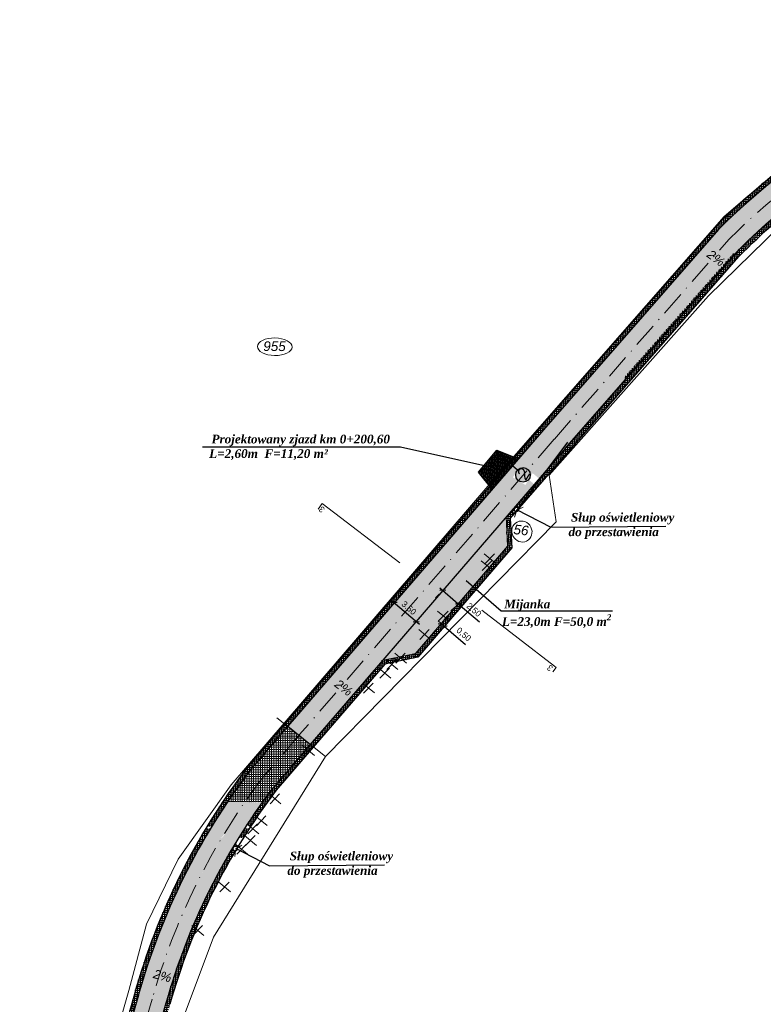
# Model space of a CAD drawing. Header units: metres. Extents: x 5555129 to 5556676, y 5635595 to 5636517.
# Tile 186 of 256: x 5556199 to 5556290, y 5635736 to 5635856. Entities that reach past the tile are written whole.
import ezdxf

# ---------------------------------------------------------------- set-up
doc = ezdxf.new("R2010")
doc.units = ezdxf.units.M
doc.header["$MEASUREMENT"] = 0
doc.linetypes.add('KROPK3-2', pattern=[5, 3, -1, 0, -1])
doc.linetypes.add('PRZER3-1', pattern=[4, 3, -1])
for name, color, linetype, lineweight, true_color in [('drogi', 7, 'Continuous', 20, 0xd6bc51), ('GESDZI_O', 7, 'Continuous', 18, 0x0a0909), ('GESKKL_O', 7, 'PRZER3-1', 18, 0x008000)]:
    doc.layers.add(name, color=color, linetype=linetype, lineweight=lineweight, true_color=true_color)
doc.layers.add('Warstwa 1', color=220, linetype='Continuous', lineweight=20)
doc.styles.add('GEO-INFO', font='plfontwi.shx', dxfattribs={"height": 0.25})
doc.styles.get("Standard").update_dxf_attribs({"font": 'plfontwi.shx', "height": 0.75})
doc.dimstyles.new('ISO-25', dxfattribs={"dimtxt": 2.5, "dimasz": 2.5, "dimexe": 1.25, "dimexo": 0.625, "dimtad": 1, "dimtxsty": 'Standard', "dimcen": 2.5, "dimadec": 0, "dimazin": 0, "dimtfac": 1, "dimtmove": 0, "dimatfit": 3, "dimfxl": 1, "dimarcsym": 0})
pattern_1 = [(85, (511.45699, -240.33497), (-0.1245243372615, 0.0108944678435), []), (175, (511.45699, -240.33497), (-0.0108944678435, -0.1245243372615), [])]
pattern_2 = [(85, (511.457, -240.33497), (-0.249048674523, 0.021788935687), []), (175, (511.457, -240.33497), (-0.021788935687, -0.249048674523), [])]
pattern_3 = [(0, (511.457, -240.33497), (0, 0.275), [0.2, -0.075]), (90, (511.457, -240.33497), (-0.275, 2e-17), [0.2, -0.075])]

# ---------------------------------------------------------------- blocks, each defined once
blk = doc.blocks.new('_Oblique')
at = {"color": 0, "linetype": 'ByBlock', "lineweight": -2}
blk.add_line((-0.5, -0.5), (0.5, 0.5), dxfattribs=at)
blk = doc.blocks.new('*D2579')
at = {"layer": 'Defpoints', "color": 0, "linetype": 'Continuous', "lineweight": 18}
for p in [(5556250.91, 5635786.64), (5556252.79, 5635785.02), (5556252.79, 5635785.02)]:
    blk.add_point(p, dxfattribs=at)
at = {"layer": 'Warstwa 1', "color": 0, "linetype": 'Continuous', "lineweight": -2}
for p, q in [((5556250.53, 5635786.96), (5556252.79, 5635785.02)), ((5556250.47, 5635786.2), (5556250.02, 5635785.75)), ((5556252.35, 5635784.58), (5556251.9, 5635784.14)), ((5556252.79, 5635785.02), (5556255.36, 5635782.81))]:
    blk.add_line(p, q, dxfattribs=at)
at = {"layer": 'Warstwa 1', "color": 0, "linetype": 'ByBlock', "lineweight": -2, "xscale": 0.5, "yscale": 0.5, "zscale": 0.5}
for p, rotation in [((5556250.91, 5635786.64), 139.310279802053), ((5556252.79, 5635785.02), 319.310279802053)]:
    blk.add_blockref('_Oblique', p, dxfattribs=dict(at, rotation=rotation))
at = {"layer": 'Warstwa 1', "color": 0, "linetype": 'Continuous', "lineweight": 20, "insert": (5556254.7, 5635784.27), "char_height": 0.75, "attachment_point": 5, "rotation": 319.3103}
blk.add_mtext('2.50', dxfattribs=at)
blk = doc.blocks.new('*D2580')
at = {"layer": 'Defpoints', "color": 0, "linetype": 'Continuous', "lineweight": 18}
for p in [(5556244.76, 5635784.86), (5556247.42, 5635782.57), (5556247.66, 5635782.84)]:
    blk.add_point(p, dxfattribs=at)
at = {"layer": 'Warstwa 1', "color": 0, "linetype": 'Continuous', "lineweight": -2}
for p, q in [((5556244.62, 5635785.46), (5556248.04, 5635782.52)), ((5556245.17, 5635785.33), (5556245.81, 5635786.08)), ((5556247.83, 5635783.04), (5556248.47, 5635783.79))]:
    blk.add_line(p, q, dxfattribs=at)
at = {"layer": 'Warstwa 1', "color": 0, "linetype": 'ByBlock', "lineweight": -2, "xscale": 0.5, "yscale": 0.5, "zscale": 0.5}
for p, rotation in [((5556245, 5635785.13), 139.2699797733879), ((5556247.66, 5635782.84), 319.2699797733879)]:
    blk.add_blockref('_Oblique', p, dxfattribs=dict(at, rotation=rotation))
at = {"layer": 'Warstwa 1', "color": 0, "linetype": 'Continuous', "lineweight": 20, "insert": (5556246.77, 5635784.5), "char_height": 0.75, "attachment_point": 5, "rotation": 319.27}
blk.add_mtext('3.50', dxfattribs=at)
blk = doc.blocks.new('*D2587')
at = {"layer": 'Defpoints', "color": 0, "linetype": 'Continuous', "lineweight": 18}
for p in [(5556250.65, 5635782.54), (5556251.03, 5635782.21), (5556251.08, 5635782.27)]:
    blk.add_point(p, dxfattribs=at)
at = {"layer": 'Warstwa 1', "color": 0, "linetype": 'Continuous', "lineweight": -2}
for p, q in [((5556250.7, 5635782.59), (5556250.32, 5635782.92)), ((5556251.06, 5635783.01), (5556251.52, 5635783.54)), ((5556251.44, 5635782.69), (5556251.9, 5635783.22)), ((5556250.7, 5635782.59), (5556251.08, 5635782.27)), ((5556251.08, 5635782.27), (5556253.65, 5635780.06))]:
    blk.add_line(p, q, dxfattribs=at)
at = {"layer": 'Warstwa 1', "color": 0, "linetype": 'ByBlock', "lineweight": -2, "xscale": 0.5, "yscale": 0.5, "zscale": 0.5}
for p, rotation in [((5556250.7, 5635782.59), 319.3102797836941), ((5556251.08, 5635782.27), 139.3102797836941)]:
    blk.add_blockref('_Oblique', p, dxfattribs=dict(at, rotation=rotation))
at = {"layer": 'Warstwa 1', "color": 0, "linetype": 'Continuous', "lineweight": 20, "insert": (5556253.42, 5635781.24), "char_height": 0.75, "attachment_point": 5, "rotation": 319.3103}
blk.add_mtext('0,50', dxfattribs=at)

msp = doc.modelspace()

# ---------------------------------------------------------------- hatches: boundary and pattern name
h = msp.add_hatch()
h.set_pattern_fill('ANSI37', color=141, scale=2, angle=40)
h.set_pattern_definition(pattern_2)
h.paths.add_polyline_path([(5556327.47956, 5635852.51187), (5556327.30858, 5635852.99119, 0.013734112), (5556323.09641, 5635852.21), (5556309.26227, 5635847.87106, 0.017093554), (5556304.41891, 5635845.64284), (5556304.64328, 5635845.19601, -0.077826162)])
h.paths.add_polyline_path([(5556328.88269, 5635853.22574, 0.006915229), (5556328.09595, 5635853.11084, 0.002552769), (5556327.30858, 5635852.99119), (5556327.46581, 5635852.55042, 0.067185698)])
h.paths.add_polyline_path([(5556304.64328, 5635845.19601), (5556304.41891, 5635845.64284, 0.058193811), (5556289.29994, 5635835.70219), (5556288.04688, 5635834.62849, 0.017181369), (5556284.13841, 5635830.96248), (5556270.14302, 5635814.95811), (5556270.52985, 5635814.64091), (5556284.50416, 5635830.62117, -0.080719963)])
h = msp.add_hatch()
h.set_pattern_fill('ANSI37', color=141, scale=2, angle=40)
h.set_pattern_definition(pattern_2)
h.paths.add_polyline_path([(5556287.07907, 5635828.24882), (5556286.56082, 5635827.65617), (5556286.96407, 5635827.35775), (5556287.44447, 5635827.90711, -0.044246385), (5556297.40143, 5635836.24207), (5556297.33781, 5635836.33041, -0.612091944), (5556296.90036, 5635836.50179, 0.043414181)])
h = msp.add_hatch()
h.set_pattern_fill('ANSI37', color=141, scale=2, angle=40)
h.set_pattern_definition(pattern_2)
h.paths.add_polyline_path([(5556273.23766, 5635812.42055), (5556286.56082, 5635827.65617), (5556286.39413, 5635827.77952), (5556273.0315, 5635812.5896)])
h = msp.add_hatch()
h.set_pattern_fill('ANSI37', color=141, scale=2, angle=40)
h.set_pattern_definition(pattern_2)
h.paths.add_polyline_path([(5556286.99669, 5635827.33362), (5556286.56082, 5635827.65617), (5556273.23766, 5635812.42055), (5556273.6692, 5635812.0667)])
h = msp.add_hatch()
h.set_pattern_fill('ANSI37', color=141, scale=2, angle=40)
h.set_pattern_definition(pattern_2)
h.paths.add_polyline_path([(5556270.52985, 5635814.64091), (5556270.14302, 5635814.95811), (5556262.79578, 5635806.55621), (5556259.46201, 5635802.68688), (5556259.95445, 5635802.49243), (5556263.17338, 5635806.22845)])
h.paths.add_polyline_path([(5556273.6245, 5635812.10335), (5556273.23766, 5635812.42055), (5556265.81717, 5635803.93489), (5556262.06122, 5635799.57785), (5556262.44765, 5635799.26098), (5556266.11267, 5635803.51322)])
h = msp.add_hatch()
h.set_pattern_fill('ANSI37', color=141, scale=2, angle=40)
h.set_pattern_definition(pattern_2)
h.paths.add_polyline_path([(5556231.64829, 5635770.40511), (5556231.61646, 5635770.36808), (5556232.00668, 5635770.05501), (5556232.02727, 5635770.07896), (5556256.91601, 5635798.96588), (5556256.60002, 5635799.36514)])
h.paths.add_polyline_path([(5556241.52868, 5635774.99362), (5556241.14352, 5635775.3126), (5556234.73099, 5635767.87385), (5556234.72868, 5635767.87115), (5556235.11891, 5635767.55807)])
h = msp.add_hatch()
h.set_pattern_fill('ANSI37', color=141, scale=2, angle=40)
h.set_pattern_definition(pattern_2)
h.paths.add_polyline_path([(5556262.44765, 5635799.26098), (5556262.06122, 5635799.57785), (5556258.61984, 5635795.58573), (5556258.79954, 5635792.0129), (5556256.57471, 5635789.42537), (5556256.95987, 5635789.1064), (5556259.30894, 5635791.83844), (5556259.12926, 5635795.4109), (5556259.83348, 5635796.22795, -0.347432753), (5556259.63067, 5635796.48459, -0.825449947), (5556260.13929, 5635796.58276)])
h.paths.add_polyline_path([(5556256.95987, 5635789.1064), (5556256.57471, 5635789.42537), (5556254.558, 5635787.07987), (5556254.93733, 5635786.75413)])
h.paths.add_polyline_path([(5556254.93733, 5635786.75413), (5556254.558, 5635787.07987), (5556251.2789, 5635783.26618), (5556251.66406, 5635782.94722)])
h.paths.add_polyline_path([(5556251.66406, 5635782.94722), (5556251.2789, 5635783.26618), (5556247.57017, 5635778.95282), (5556245.97373, 5635778.61988), (5556245.75034, 5635778.38817), (5556246.06444, 5635778.12804), (5556247.83854, 5635778.49803)])
h.paths.add_polyline_path([(5556245.75034, 5635778.38817), (5556245.57177, 5635778.53606), (5556243.96073, 5635778.20008), (5556244.45341, 5635777.79207), (5556245.35744, 5635777.9806)])
h.paths.add_polyline_path([(5556243.82876, 5635777.6618), (5556244.45341, 5635777.79207), (5556243.96073, 5635778.20008), (5556243.56074, 5635778.11666), (5556241.14352, 5635775.3126), (5556241.52868, 5635774.99362)])
h = msp.add_hatch()
h.set_pattern_fill('ANSI37', color=141, scale=2, angle=40)
h.set_pattern_definition(pattern_2)
h.paths.add_polyline_path([(5556232.00668, 5635770.05501), (5556231.61646, 5635770.36808), (5556227.02558, 5635765.02746, 0.015440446), (5556224.07922, 5635760.89213), (5556224.67399, 5635760.88165, -0.014411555), (5556227.41456, 5635764.71294)])
h = msp.add_hatch()
h.set_pattern_fill('ANSI37', color=141, scale=2, angle=40)
h.set_pattern_definition(pattern_2)
h.paths.add_polyline_path([(5556235.11889, 5635767.55809), (5556234.72868, 5635767.87115), (5556230.20138, 5635762.59549, 0.00710031), (5556228.88249, 5635760.80752), (5556229.49069, 5635760.79681, -0.005941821), (5556230.59052, 5635762.28117)])
h = msp.add_hatch()
h.set_pattern_fill('ANSI37', color=141, scale=2, angle=40)
h.set_pattern_definition(pattern_2)
h.paths.add_polyline_path([(5556224.67399, 5635760.88165), (5556224.07922, 5635760.89213, 0.010935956), (5556222.14951, 5635757.8569), (5556222.73341, 5635757.85483, -0.010999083)])
h.paths.add_polyline_path([(5556229.49069, 5635760.79681), (5556228.88249, 5635760.80752, 0.010313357), (5556227.05846, 5635758.14548), (5556227.42952, 5635757.83818), (5556227.45483, 5635757.83809, -0.011552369)])
h.paths.add_polyline_path([(5556227.31086, 5635757.61734), (5556226.71539, 5635757.61734, 0.004283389), (5556225.99946, 5635756.48419), (5556226.58204, 5635756.47393, -0.00436102)])
h.paths.add_polyline_path([(5556222.58898, 5635757.61734), (5556222.00502, 5635757.61734, 0.00371417), (5556221.38363, 5635756.5655), (5556221.95653, 5635756.55541, -0.003780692)])
h = msp.add_hatch()
h.set_pattern_fill('ANSI37', color=141, scale=2, angle=40)
h.set_pattern_definition(pattern_2)
h.paths.add_polyline_path([(5556221.92682, 5635756.50462), (5556221.36128, 5635756.527, 0.06330826), (5556213.29997, 5635737.41693), (5556212.58258, 5635734.91617), (5556213.06384, 5635734.78056), (5556213.78104, 5635737.28065, -0.064125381)])
h.paths.add_polyline_path([(5556225.61497, 5635754.88515, -0.403717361), (5556225.36067, 5635755.14877, -0.764323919), (5556225.85189, 5635755.28238, -0.000583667), (5556225.9455, 5635755.43786), (5556225.64928, 5635755.68317), (5556225.73993, 5635756.06254, 0.069112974), (5556217.14859, 5635736.32684), (5556216.4327, 5635733.83133), (5556216.91397, 5635733.69572), (5556217.62968, 5635736.1906, -0.065662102)])
at = {"layer": 'drogi', "lineweight": 5, "true_color": 0xf4e08b}
h = msp.add_hatch(dxfattribs=at)
h.set_pattern_fill('ANGLE', color=41)
h.set_pattern_definition(pattern_3)
h.paths.add_polyline_path([(5556328.06871, 5635850.86031), (5556327.47956, 5635852.51187, 0.159548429), (5556284.50416, 5635830.62117), (5556263.17338, 5635806.22845), (5556259.36994, 5635801.81402), (5556260.67989, 5635800.71859), (5556285.78401, 5635829.4263, -0.160631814)])
h = msp.add_hatch(dxfattribs=at)
h.set_pattern_fill('ANGLE', color=41)
h.set_pattern_definition(pattern_3)
h.paths.add_polyline_path([(5556285.78401, 5635829.4263), (5556287.10307, 5635828.27282, -0.043660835), (5556296.98784, 5635836.5631, -0.354138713), (5556297.23548, 5635836.73567, -0.035317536), (5556306.21392, 5635842.06822), (5556305.4286, 5635843.63211, 0.080532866)])
h = msp.add_hatch(dxfattribs=at)
h.set_pattern_fill('ANGLE', color=41)
h.set_pattern_definition(pattern_3)
edge = h.paths.add_edge_path()
edge.add_line((5556261.28127, 5635801.40906), (5556262.65792, 5635800.25785))
edge.add_line((5556262.65792, 5635800.25785), (5556265.81552, 5635803.93297))
edge.add_line((5556265.81552, 5635803.93297), (5556287.07907, 5635828.24882))
edge.add_arc((5556339.42478, 5635775.92612), 74.01174, 134.9863226, 135.0125968, ccw=False)
edge.add_line((5556287.10307, 5635828.27282), (5556285.78401, 5635829.4263))
edge.add_line((5556285.78401, 5635829.4263), (5556261.28127, 5635801.40906))
at = {"layer": 'drogi', "lineweight": 5}
h = msp.add_hatch(dxfattribs=at)
h.set_pattern_fill('ANSI37', color=102, angle=40)
h.set_pattern_definition(pattern_1)
h.paths.add_polyline_path([(5556256.48533, 5635799.47356), (5556256.91114, 5635799.00854), (5556260.21058, 5635802.76111), (5556259.62925, 5635802.99066)])
at = {"layer": 'drogi', "lineweight": 5, "true_color": 0xf4e08b}
h = msp.add_hatch(dxfattribs=at)
h.set_pattern_fill('ANGLE', color=41)
h.set_pattern_definition(pattern_3)
edge = h.paths.add_edge_path()
edge.add_line((5556259.58707, 5635799.4689), (5556260.09324, 5635800.04773))
edge.add_arc((5556260.67989, 5635800.71859), 0.89118, 180, 228.8311765, ccw=False)
edge.add_arc((5556260.67989, 5635800.71859), 0.89118, 141.0502529, 179.9999999, ccw=False)
edge.add_line((5556259.98682, 5635801.27882), (5556259.35511, 5635801.79681))
edge.add_line((5556259.35511, 5635801.79681), (5556232.02727, 5635770.07896))
edge.add_line((5556232.02727, 5635770.07896), (5556233.40648, 5635768.96533))
edge.add_line((5556233.40648, 5635768.96533), (5556259.58707, 5635799.4689))
edge = h.paths.add_edge_path()
edge.add_line((5556262.06122, 5635799.57785), (5556261.36504, 5635800.1487))
edge.add_arc((5556260.67989, 5635800.71859), 0.89118, 228.8311765, 320.2473936, ccw=False)
edge.add_line((5556260.09324, 5635800.04773), (5556259.58707, 5635799.4689))
edge.add_line((5556259.58707, 5635799.4689), (5556233.40648, 5635768.96533))
edge.add_line((5556233.40648, 5635768.96533), (5556234.74218, 5635767.88683))
edge.add_line((5556234.74218, 5635767.88683), (5556262.06122, 5635799.57785))
h.paths.add_polyline_path([(5556260.97281, 5635799.48953), (5556261.93014, 5635801.05578), (5556260.40961, 5635801.98472), (5556259.45229, 5635800.41846)])
h = msp.add_hatch(dxfattribs=at)
h.set_pattern_fill('ANGLE', color=41)
h.set_pattern_definition(pattern_3)
h.paths.add_polyline_path([(5556258.79954, 5635792.0129), (5556258.62029, 5635795.57661), (5556243.59207, 5635778.12319), (5556247.57017, 5635778.95282)])
h = msp.add_hatch(dxfattribs=at)
h.set_pattern_fill('ANGLE', color=41)
h.set_pattern_definition(pattern_3)
h.paths.add_polyline_path([(5556233.38949, 5635768.94558), (5556232.00668, 5635770.05501), (5556227.41456, 5635764.71294, 0.014411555), (5556224.67399, 5635760.88165), (5556226.76796, 5635760.84477, -0.01073839), (5556228.78567, 5635763.62486)])
h.paths.add_polyline_path([(5556234.72868, 5635767.87115), (5556233.38949, 5635768.94558), (5556228.78567, 5635763.62486, 0.01073839), (5556226.76796, 5635760.84477), (5556228.88249, 5635760.80752, -0.00710031), (5556230.20138, 5635762.59549)])
h = msp.add_hatch(dxfattribs=at)
h.set_pattern_fill('ANGLE', color=41)
h.set_pattern_definition(pattern_3)
edge = h.paths.add_edge_path()
edge.add_line((5556226.76796, 5635760.84477), (5556224.67399, 5635760.88165))
edge.add_arc((5556267.17255, 5635731.89504), 51.44271, 145.7036249, 151.3750795)
edge.add_line((5556222.01745, 5635756.53988), (5556224.07165, 5635756.5326))
edge.add_arc((5556263.79817, 5635734.69149), 45.33465, 144.7676321, 151.1985873, ccw=False)
edge = h.paths.add_edge_path()
edge.add_line((5556228.88249, 5635760.80752), (5556226.76796, 5635760.84477))
edge.add_arc((5556292.49256, 5635715.26599), 79.98217, 145.2594145, 147.8330462)
edge.add_line((5556224.78762, 5635757.84755), (5556226.85942, 5635757.8402))
edge.add_arc((5556292.49256, 5635715.26599), 78.23217, 144.3992904, 147.0297571, ccw=False)
edge = h.paths.add_edge_path()
edge.add_arc((5556208.93845, 5635716.82856), 0.89118, 258.6953568, 359.9999999, ccw=False)
edge.add_line((5556208.76375, 5635715.95467), (5556208.74218, 5635715.89691))
edge.add_line((5556208.74218, 5635715.89691), (5556210.31174, 5635715.38677))
edge.add_line((5556210.31174, 5635715.38677), (5556210.47102, 5635715.81318))
edge.add_line((5556210.47102, 5635715.81318), (5556213.8881, 5635724.96111))
edge.add_line((5556213.8881, 5635724.96111), (5556217.14859, 5635736.32684))
edge.add_arc((5556292.89337, 5635715.12278), 78.65675, 147.1183125, 164.3608973, ccw=False)
edge.add_line((5556226.83795, 5635757.826), (5556224.80909, 5635757.86174))
edge.add_arc((5556292.04507, 5635715.42427), 79.50859, 147.7410202, 164.4014895)
edge.add_line((5556215.46481, 5635736.80371), (5556212.99362, 5635728.3054))
edge.add_line((5556212.99362, 5635728.3054), (5556209.35764, 5635717.61499))
edge.add_arc((5556208.93845, 5635716.82856), 0.89118, 0.0000001, 61.9408139, ccw=False)
h = msp.add_hatch(dxfattribs=at)
h.set_pattern_fill('ANGLE', color=41)
h.set_pattern_definition(pattern_3)
h.paths.add_polyline_path([(5556215.46481, 5635736.80371), (5556212.99362, 5635728.3054), (5556209.35764, 5635717.61499, -0.277046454), (5556209.82963, 5635716.82856, -1), (5556208.04727, 5635716.82856, -0.100726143), (5556208.11815, 5635717.17687), (5556207.36384, 5635717.49717), (5556210.56151, 5635726.05771), (5556213.78104, 5635737.28065, -0.064306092), (5556221.95653, 5635756.55541), (5556223.97059, 5635756.51993, 0.067422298)])
h.paths.add_polyline_path([(5556208.74218, 5635715.89691), (5556206.98003, 5635716.46965), (5556200.9892, 5635700.43147), (5556202.72273, 5635699.78211)])
at = {"layer": 'GESKKL_O', "linetype": 'Continuous', "lineweight": 20}
h = msp.add_hatch(dxfattribs=at)
h.set_pattern_fill('ANSI37', color=140, angle=40)
h.set_pattern_definition(pattern_1)
h.paths.add_polyline_path([(5556259.54453, 5635802.91749), (5556257.48739, 5635803.72979), (5556255.26052, 5635801.05763), (5556256.51952, 5635799.46686)])
at = {"layer": 'Warstwa 1', "linetype": 'Continuous', "lineweight": 40}
h = msp.add_hatch(color=0, dxfattribs=at)
h.dxf.hatch_style = 1
h.paths.add_polyline_path([(5556284.69029, 5635825.50321), (5556282.15363, 5635827.91708), (5556281.98414, 5635827.72772)])
h = msp.add_hatch(color=0, dxfattribs=at)
h.dxf.hatch_style = 1
h.paths.add_polyline_path([(5556239.30339, 5635773.13799), (5556236.76484, 5635775.54987), (5556236.59549, 5635775.36038)])
h = msp.add_hatch(color=0, dxfattribs=at)
h.dxf.hatch_style = 1
h.paths.add_polyline_path([(5556217.76982, 5635738.30297), (5556214.52844, 5635739.62768), (5556214.43952, 5635739.3896)])

# ---------------------------------------------------------------- linework, layer by layer
msp.add_line((5556260.00474, 5635801.30029), (5556259.38636, 5635801.83308))
at = {"color": 141, "true_color": 0xadddf7}
for points in [[(5556309.26227, 5635847.87106, 0.098001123), (5556284.13841, 5635830.96248), (5556262.79699, 5635806.55759)], [(5556259.12926, 5635795.4109), (5556286.99669, 5635827.33362, -0.082524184), (5556306.55506, 5635841.67921, -0.07326711)], [(5556231.64811, 5635770.40489), (5556227.02558, 5635765.02746, 0.094602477), (5556213.29792, 5635737.40959, 0.094602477)], [(5556235.11043, 5635767.54824), (5556230.59052, 5635762.28117, 0.094507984), (5556217.6317, 5635736.19783, 0.094507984)]]:
    msp.add_lwpolyline(points, format="xyb", dxfattribs=at)
for points in [[(5556262.79287, 5635806.55282), (5556231.64848, 5635770.40532)], [(5556266.11267, 5635804.72464), (5556259.49887, 5635795.8415)], [(5556259.12926, 5635795.4109), (5556259.30894, 5635791.83844), (5556247.83854, 5635778.49803), (5556243.82876, 5635777.6618)], [(5556243.82876, 5635777.6618), (5556235.1097, 5635767.54739)], [(5556213.30204, 5635737.42415), (5556210.08628, 5635726.21436), (5556205.11358, 5635712.90184)]]:
    msp.add_lwpolyline(points, dxfattribs=at)
msp.add_circle((5556260.67989, 5635800.71859), 0.89118)
at = {"layer": 'GESDZI_O', "color": 1, "linetype": 'Continuous', "lineweight": 30}
for p, q in [((5556255.26052, 5635801.05763), (5556257.48739, 5635803.72979)), ((5556257.48739, 5635803.72979), (5556260.1319, 5635802.68556)), ((5556256.91601, 5635798.96588), (5556255.26052, 5635801.05763))]:
    msp.add_line(p, q, dxfattribs=at)
at = {"layer": 'GESDZI_O', "color": 141, "linetype": 'Continuous', "lineweight": 9, "true_color": 0xadddf7}
for p, q in [((5556260.16366, 5635797.34963), (5556259.91794, 5635796.7879)), ((5556259.01625, 5635796.07349), (5556259.59222, 5635796.44477)), ((5556259.64273, 5635795.5865), (5556259.85772, 5635796.19274)), ((5556260.7185, 5635796.78471), (5556260.20644, 5635796.55814)), ((5556225.7364, 5635756.04778), (5556225.59392, 5635755.45145)), ((5556226.38242, 5635755.58992), (5556225.91851, 5635755.27633)), ((5556224.83282, 5635754.5888), (5556225.33404, 5635755.05611)), ((5556225.53556, 5635754.22031), (5556225.63993, 5635754.85502))]:
    msp.add_line(p, q, dxfattribs=at)
at = {"layer": 'GESDZI_O', "color": 1, "linetype": 'Continuous', "lineweight": 9}
for p, q in [((5556258.79954, 5635792.0129), (5556258.61792, 5635795.62372)), ((5556247.57017, 5635778.95282), (5556258.79954, 5635792.0129)), ((5556247.57017, 5635778.95282), (5556243.42932, 5635778.08925))]:
    msp.add_line(p, q, dxfattribs=at)
at = {"layer": 'GESDZI_O', "color": 6, "linetype": 'Continuous', "lineweight": 18}
for p, q in [((5556255.57776, 5635790.251), (5556257.02349, 5635789.05371)), ((5556256.85826, 5635790.251), (5556255.701, 5635789.05057)), ((5556255.93839, 5635791.10296), (5556257.38412, 5635789.90567)), ((5556257.21888, 5635791.10296), (5556256.06162, 5635789.90253)), ((5556250.25543, 5635784.11378), (5556251.70116, 5635782.91649)), ((5556251.53593, 5635784.11378), (5556250.37867, 5635782.91335)), ((5556247.97459, 5635781.86026), (5556249.42032, 5635780.66297)), ((5556249.25508, 5635781.86026), (5556248.09782, 5635780.65983)), ((5556243.96013, 5635778.20057), (5556245.40586, 5635777.00328)), ((5556245.24063, 5635778.20057), (5556244.08337, 5635777.00014)), ((5556245.03832, 5635778.97784), (5556246.48405, 5635777.78054)), ((5556246.31881, 5635778.97784), (5556245.16155, 5635777.7774)), ((5556243.11008, 5635777.15585), (5556244.55581, 5635775.95856)), ((5556244.39058, 5635777.15585), (5556243.23332, 5635775.95542)), ((5556241.1181, 5635775.33365), (5556242.56383, 5635774.13635)), ((5556242.3986, 5635775.33365), (5556241.24134, 5635774.13321)), ((5556236.58845, 5635766.37906), (5556230.67608, 5635771.12254)), ((5556233.81295, 5635767.72426), (5556235.25868, 5635766.52697)), ((5556235.09344, 5635767.72426), (5556233.93618, 5635766.52383)), ((5556229.71115, 5635761.83536), (5556231.15688, 5635760.63806)), ((5556230.99165, 5635761.83536), (5556229.83439, 5635760.63492)), ((5556228.04395, 5635759.16387), (5556229.48968, 5635757.96658)), ((5556229.32445, 5635759.16387), (5556228.16719, 5635757.96344)), ((5556227.01188, 5635758.18405), (5556228.45761, 5635756.98675)), ((5556228.29238, 5635758.18405), (5556227.13512, 5635756.98361)), ((5556226.7288, 5635756.74736), (5556228.17453, 5635755.55007)), ((5556228.0093, 5635756.74736), (5556226.85204, 5635755.54693)), ((5556225.66225, 5635755.67243), (5556227.10798, 5635754.47514)), ((5556226.94274, 5635755.67243), (5556225.78548, 5635754.472)), ((5556223.58394, 5635751.08846), (5556225.02967, 5635749.89117)), ((5556224.86443, 5635751.08846), (5556223.70717, 5635749.88803)), ((5556220.31825, 5635745.7807), (5556221.76398, 5635744.5834)), ((5556221.59874, 5635745.7807), (5556220.44148, 5635744.58026))]:
    msp.add_line(p, q, dxfattribs=at)
at = {"layer": 'GESDZI_O', "color": 6, "linetype": 'Continuous', "lineweight": 9}
msp.add_line((5556232.02727, 5635770.07896), (5556234.76335, 5635767.86974), dxfattribs=at)
at = {"layer": 'GESDZI_O', "color": 3, "linetype": 'Continuous', "lineweight": 18}
for points in [[(5556096.65332, 5635650.48382), (5556136.25267, 5635628.07172), (5556145.62024, 5635621.93413), (5556150.15361, 5635619.66198), (5556155.68556, 5635619.15239), (5556160.54062, 5635620.64517), (5556161.55245, 5635621.20942), (5556164.20498, 5635623.7247), (5556166.88241, 5635629.42419), (5556191.94434, 5635678.11838), (5556202.84765, 5635707.30909), (5556204.08087, 5635710.61056), (5556210.1341, 5635729.2348), (5556212.63441, 5635737.86394), (5556214.79038, 5635745.94077), (5556218.63949, 5635753.86415), (5556225.08125, 5635762.93404), (5556256.40225, 5635799.33309), (5556285.22255, 5635832.20845), (5556292.46615, 5635838.41518), (5556304.19248, 5635846.28098), (5556330.23605, 5635854.44928), (5556334.11742, 5635856.20294)], [(5556293.70977, 5635832.71766), (5556283.28231, 5635822.52508), (5556263.88287, 5635800.68527), (5556264.70758, 5635794.99116), (5556236.58845, 5635766.37906), (5556222.95007, 5635744.39172), (5556205.80706, 5635698.62676), (5556204.26163, 5635696.3369), (5556202.07669, 5635684.99415), (5556196.89721, 5635674.50903), (5556193.8127, 5635670.31458), (5556188.21428, 5635664.12791), (5556183.31191, 5635653.01868), (5556170.35026, 5635624.67073), (5556165.54972, 5635616.27646), (5556161.18957, 5635611.65053), (5556150.25069, 5635613.63475), (5556133.2481, 5635624.15022), (5556115.6003, 5635634.98082)]]:
    msp.add_lwpolyline(points, dxfattribs=at)
at = {"layer": 'GESDZI_O', "color": 1, "linetype": 'Continuous', "lineweight": 30}
for points in [[(5556341.29999, 5635851.61339, 0.118163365), (5556328.17181, 5635852.61662, 0.161865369), (5556284.50416, 5635830.62117), (5556263.17338, 5635806.22845)], [(5556265.81717, 5635803.93489), (5556287.07907, 5635828.24882, -0.161352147), (5556328.67759, 5635849.15341)], [(5556232.02727, 5635770.07896), (5556227.41456, 5635764.71294, 0.094556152), (5556213.77945, 5635737.27495, 0.094556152)], [(5556234.73099, 5635767.87385), (5556230.20138, 5635762.59549, 0.094556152), (5556217.15017, 5635736.33247, 0.094556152)]]:
    msp.add_lwpolyline(points, format="xyb", dxfattribs=at)
at = {"layer": 'GESDZI_O', "color": 5, "linetype": 'KROPK3-2', "lineweight": 13}
for points in [[(5556264.49981, 5635805.08688), (5556285.7999, 5635829.44447, -0.161550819), (5556328.42347, 5635850.88486, -0.161550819)], [(5556233.40296, 5635769.01351), (5556228.83964, 5635763.69587, 0.094721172), (5556215.46481, 5635736.80371, 0.094721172)]]:
    msp.add_lwpolyline(points, format="xyb", dxfattribs=at)
at = {"layer": 'GESDZI_O', "color": 1, "linetype": 'Continuous', "lineweight": 30}
for points in [[(5556263.17166, 5635806.22646), (5556232.02727, 5635770.07896)], [(5556265.81717, 5635803.93489), (5556234.73099, 5635767.87385)], [(5556213.78266, 5635737.28627), (5556210.56151, 5635726.05771), (5556200.0477, 5635697.91096), (5556196.06489, 5635687.24807), (5556192.13452, 5635677.41806), (5556189.4194, 5635672.65273), (5556185.59511, 5635665.45409), (5556166.58545, 5635626.50396)], [(5556217.14696, 5635736.32115), (5556213.8881, 5635724.96111), (5556203.32642, 5635696.68624), (5556199.33813, 5635686.00866), (5556195.46416, 5635675.91488), (5556192.37219, 5635670.97347), (5556188.54622, 5635665.29926), (5556169.88588, 5635625.11858)]]:
    msp.add_lwpolyline(points, dxfattribs=at)
at = {"layer": 'GESDZI_O', "color": 5, "linetype": 'KROPK3-2', "lineweight": 13}
for points in [[(5556264.49168, 5635805.07751), (5556233.40551, 5635769.01648)], [(5556215.46481, 5635736.80371), (5556212.99362, 5635728.3054), (5556209.08999, 5635716.82806)]]:
    msp.add_lwpolyline(points, dxfattribs=at)
at = {"layer": 'GESDZI_O', "color": 141, "linetype": 'Continuous', "lineweight": 9, "true_color": 0xadddf7}
for centre in [(5556259.89445, 5635796.48459), (5556225.62445, 5635755.14877)]:
    msp.add_circle(centre, 0.26378, dxfattribs=at)
at = {"layer": 'GESDZI_O', "color": 3, "linetype": 'Continuous', "lineweight": 18}
msp.add_ellipse((5556230.41135, 5635816.33798), major_axis=(-2.11357, 0.03222), ratio=0.507531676, dxfattribs=at)
msp.add_ellipse((5556260.54467, 5635793.81755), major_axis=(-0.57503, 1.1574), ratio=0.946071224, start_param=-1.570796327, end_param=4.71238898, dxfattribs=at)
at = {"layer": 'GESKKL_O', "color": 5, "linetype": 'Continuous', "lineweight": 20}
for p, q in [((5556236.20702, 5635797.23901), (5556235.68703, 5635796.56009)), ((5556264.7405, 5635777.23536), (5556264.30794, 5635776.73128))]:
    msp.add_line(p, q, dxfattribs=at)
for points in [[(5556245.64254, 5635790.01218), (5556236.20702, 5635797.23901)], [(5556264.7405, 5635777.23536), (5556264.52751, 5635777.41813), (5556255.64377, 5635784.22234)]]:
    msp.add_lwpolyline(points, dxfattribs=at)
at = {"layer": 'Warstwa 1', "color": 0, "linetype": 'Continuous', "lineweight": 25}
for points in [[(5556221.6197, 5635804.13349), (5556245.74803, 5635804.13349), (5556256.88489, 5635801.65732)], [(5556259.89445, 5635796.48459), (5556264.06284, 5635794.33511), (5556278.07681, 5635794.48238)], [(5556271.60505, 5635784.12641), (5556257.99723, 5635784.12641), (5556253.73438, 5635787.78717)], [(5556225.60653, 5635755.20279), (5556229.77491, 5635753.05331), (5556243.78889, 5635753.20058)]]:
    msp.add_lwpolyline(points, dxfattribs=at)

# ---------------------------------------------------------------- texts
at = {"layer": 'GESDZI_O', "color": 3, "linetype": 'Continuous', "lineweight": 18, "char_height": 1.092, "width": 17.4080802, "attachment_point": 1}
for s, insert, rotation in [('{\\fArial|b0|i1|c238|p34;\\H1.076x;955}', (5556229.01644, 5635817.00063), 359.6610396), ('{\\fArial|b0|i1|c238|p34;\\H1.076x;56}', (5556259.59604, 5635794.68063), 354.1429584)]:
    msp.add_mtext(s, dxfattribs=dict(at, insert=insert, rotation=rotation))
at = {"layer": 'GESKKL_O', "color": 5, "linetype": 'Continuous', "lineweight": 20, "char_height": 0.73125, "width": 1.9423546, "attachment_point": 1, "rotation": 141.314164, "style": 'GEO-INFO'}
for insert in [(5556236.12862, 5635796.04413), (5556263.93814, 5635776.7289)]:
    msp.add_mtext('3', dxfattribs=dict(at, insert=insert))
at = {"layer": 'Warstwa 1', "color": 0, "linetype": 'Continuous', "lineweight": 40}
for s, insert, char_height, width, attachment_point, rotation in [('{\\fArial|b0|i1|c238|p34;\\H1.076x;2%}', (5556282.98624, 5635827.35755, 69.84323), 1.01976, 16.2564687, 7, 323.4724767), ('{\\fArial|b0|i1|c238|p34;\\H1.076x;2}', (5556259.79856, 5635800.76492), 1.365, 21.7601002, 1, 58.5659822), ('{\\fArial|b0|i1|c238|p34;\\H1.076x;2%}', (5556237.59789, 5635774.99099, 69.84323), 1.01976, 16.2564687, 7, 323.5175505), ('{\\fArial|b0|i1|c238|p34;\\H1.076x;2%}', (5556215.50762, 5635739.40967, 69.84323), 1.01976, 16.2564687, 7, 344.8225924)]:
    msp.add_mtext(s, dxfattribs=dict(at, insert=insert, char_height=char_height, width=width, attachment_point=attachment_point, rotation=rotation))
at = {"layer": 'Warstwa 1', "color": 0, "linetype": 'Continuous', "lineweight": 40, "char_height": 0.7644, "width": 23.252289, "attachment_point": 1}
for s, insert in [('{\\fTimes New Roman|b0|i0|c238|p18; \\fTimes New Roman|b1|i1|c238|p18;\\H1.3889x;Projektowany zjazd km 0+200,60\\PL=2,60m  F=11,20 m²}', (5556222.41103, 5635805.61783)), ('{\\fTimes New Roman|b0|i0|c238|p18; \\fTimes New Roman|b1|i1|c238|p18;\\H1.3889x;Słup oświetleniowy \\Pdo przestawienia}', (5556266.23609, 5635796.08427)), ('\\A1;{\\fTimes New Roman|b0|i0|c238|p18; \\fTimes New Roman|b1|i1|c238|p18;\\H1.3889x;Mijanka \\PL=23,0m F=50,0 m\\H0.7x;\\S2^ ;}', (5556258.10231, 5635785.50808)), ('{\\fTimes New Roman|b0|i0|c238|p18; \\fTimes New Roman|b1|i1|c238|p18;\\H1.3889x;Słup oświetleniowy \\Pdo przestawienia}', (5556231.94817, 5635754.80247))]:
    msp.add_mtext(s, dxfattribs=dict(at, insert=insert))

# ---------------------------------------------------------------- dimensions: what is measured, and where the dimension line sits
at = {"layer": 'Warstwa 1', "color": 0, "linetype": 'Continuous', "lineweight": 20}
for p1, p2, distance, text, picture, middle in [((5556250.90717, 5635786.63877), (5556252.78814, 5635785.02147), 0, '2.50', '*D2579', (5556254.70139, 5635784.26662)), ((5556244.76254, 5635784.85988), (5556247.42174, 5635782.57019), 0.36102, '3.50', '*D2580', (5556246.76813, 5635784.50012)), ((5556250.65309, 5635782.53834), (5556251.03221, 5635782.21236), 0.07447, '0,50', '*D2587', (5556253.41971, 5635781.24216))]:
    dim = msp.add_aligned_dim(p1=p1, p2=p2, distance=distance, text=text, dimstyle='ISO-25', override={"dimtxt": 2, "dimasz": 0.5, "dimgap": 0.3, "dimblk1": 'Oblique', "dimblk2": 'Oblique', "dimsah": 1, "dimdle": 0.5}, dxfattribs=at)
    dim.commit()
    dim.dimension.update_dxf_attribs({"geometry": picture, "text_midpoint": middle})

doc.saveas('drawing.dxf')
